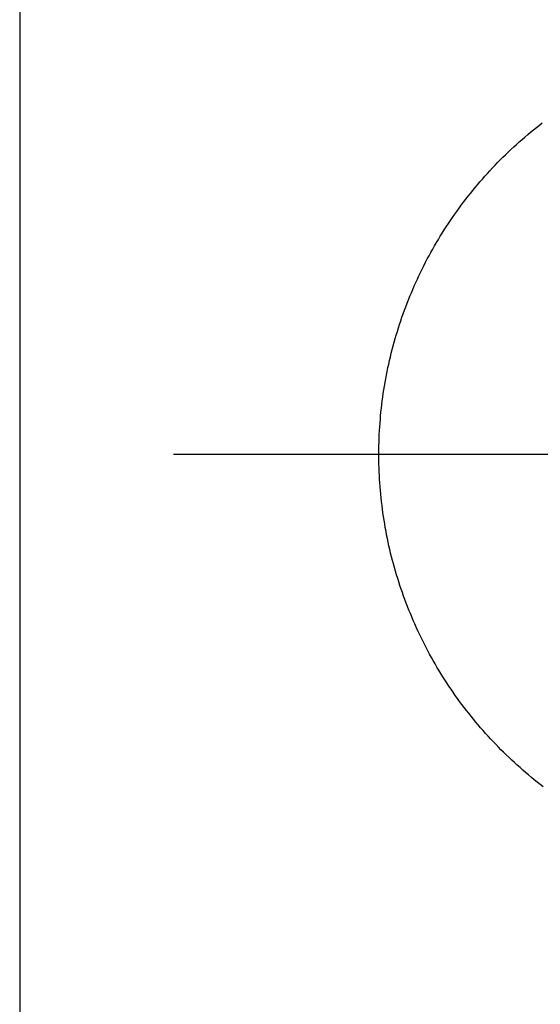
# Model space of a CAD drawing. Header units: metres. Extents: x 6502846 to 6512378, y 5892705 to 5896166.
# Tile 51 of 73: x 6504259.494 to 6504260.054, y 5895296.243 to 5895297.303. Entities that reach past the tile are written whole.
import ezdxf

# ---------------------------------------------------------------- set-up
doc = ezdxf.new("R2010")
doc.units = ezdxf.units.M
doc.header["$MEASUREMENT"] = 0
doc.layers.get('0').update_dxf_attribs({"color": 2})
doc.layers.add('A_wyposażenie_sanitarne', color=131, linetype='Continuous')

# ---------------------------------------------------------------- blocks, each defined once
blk = doc.blocks.new('umywalka')
for p, q in [((0.067, -14.402), (-13.737, -14.402)), ((13.871, -14.402), (0.067, -14.402)), ((0.07, -28.66), (0.07, -16.06)), ((-0.756, -18.347), (-0.717, -18.339)), ((-0.717, -18.339), (-0.677, -18.333)), ((-0.677, -18.333), (-0.637, -18.326)), ((-0.637, -18.326), (-0.597, -18.32)), ((-0.597, -18.32), (-0.557, -18.314)), ((-0.557, -18.314), (-0.518, -18.309)), ((-0.518, -18.309), (-0.478, -18.304)), ((-0.478, -18.304), (-0.438, -18.299)), ((-0.438, -18.299), (-0.398, -18.295)), ((-0.398, -18.295), (-0.357, -18.291)), ((-0.357, -18.291), (-0.317, -18.287)), ((-0.317, -18.287), (-0.277, -18.284)), ((-0.277, -18.284), (-0.237, -18.281)), ((-0.237, -18.281), (-0.197, -18.278)), ((-0.197, -18.278), (-0.157, -18.276)), ((-0.157, -18.276), (-0.116, -18.274)), ((-0.116, -18.274), (-0.076, -18.273)), ((-0.076, -18.273), (-0.036, -18.271)), ((-0.036, -18.271), (0.004, -18.271)), ((0.004, -18.271), (0.045, -18.27)), ((0.045, -18.27), (0.085, -18.27)), ((0.085, -18.27), (0.125, -18.27)), ((0.125, -18.27), (0.166, -18.271)), ((0.166, -18.271), (0.206, -18.272)), ((0.206, -18.272), (0.246, -18.274)), ((0.246, -18.274), (0.286, -18.275)), ((0.286, -18.275), (0.327, -18.277)), ((0.327, -18.277), (0.367, -18.28)), ((0.367, -18.28), (0.407, -18.283)), ((0.407, -18.283), (0.447, -18.286)), ((0.447, -18.286), (0.487, -18.289)), ((0.487, -18.289), (0.527, -18.293)), ((0.527, -18.293), (0.567, -18.298)), ((0.567, -18.298), (0.607, -18.302)), ((0.607, -18.302), (0.647, -18.307)), ((0.647, -18.307), (0.687, -18.313)), ((0.687, -18.313), (0.727, -18.318)), ((0.727, -18.318), (0.767, -18.324)), ((0.767, -18.324), (0.807, -18.331)), ((0.807, -18.331), (0.846, -18.338)), ((0.846, -18.338), (0.886, -18.345)), ((-1.187, -18.449), (-1.148, -18.438)), ((-1.148, -18.438), (-1.109, -18.428)), ((-1.109, -18.428), (-1.071, -18.417)), ((-1.071, -18.417), (-1.032, -18.407)), ((-1.032, -18.407), (-0.992, -18.397)), ((-0.992, -18.397), (-0.953, -18.388)), ((-0.953, -18.388), (-0.914, -18.379)), ((-0.914, -18.379), (-0.875, -18.37)), ((-0.875, -18.37), (-0.835, -18.362)), ((-0.835, -18.362), (-0.796, -18.354)), ((-0.796, -18.354), (-0.756, -18.347)), ((0.886, -18.345), (0.926, -18.352)), ((0.926, -18.352), (0.965, -18.36)), ((0.965, -18.36), (1.005, -18.368)), ((1.005, -18.368), (1.044, -18.377)), ((1.044, -18.377), (1.083, -18.386)), ((1.083, -18.386), (1.122, -18.395)), ((1.122, -18.395), (1.162, -18.404)), ((1.162, -18.404), (1.201, -18.414)), ((1.201, -18.414), (1.24, -18.425)), ((1.24, -18.425), (1.278, -18.435)), ((1.278, -18.435), (1.317, -18.446)), ((1.317, -18.446), (1.356, -18.458)), ((-1.531, -18.565), (-1.493, -18.55)), ((-1.493, -18.55), (-1.455, -18.537)), ((-1.455, -18.537), (-1.417, -18.523)), ((-1.417, -18.523), (-1.379, -18.51)), ((-1.379, -18.51), (-1.341, -18.497)), ((-1.341, -18.497), (-1.303, -18.485)), ((-1.303, -18.485), (-1.264, -18.473)), ((-1.264, -18.473), (-1.226, -18.461)), ((-1.226, -18.461), (-1.187, -18.449)), ((1.356, -18.458), (1.394, -18.469)), ((1.394, -18.469), (1.433, -18.481)), ((1.433, -18.481), (1.471, -18.494)), ((1.471, -18.494), (1.509, -18.506)), ((1.509, -18.506), (1.548, -18.519)), ((1.548, -18.519), (1.586, -18.533)), ((1.586, -18.533), (1.623, -18.547)), ((1.623, -18.547), (1.661, -18.561)), ((-1.791, -18.673), (-1.754, -18.657)), ((-1.754, -18.657), (-1.717, -18.64)), ((-1.717, -18.64), (-1.68, -18.625)), ((-1.68, -18.625), (-1.643, -18.609)), ((-1.643, -18.609), (-1.606, -18.594)), ((-1.606, -18.594), (-1.568, -18.579)), ((-1.568, -18.579), (-1.531, -18.565)), ((1.661, -18.561), (1.699, -18.575)), ((1.699, -18.575), (1.736, -18.59)), ((1.736, -18.59), (1.774, -18.605)), ((1.774, -18.605), (1.811, -18.62)), ((1.811, -18.62), (1.848, -18.636)), ((1.848, -18.636), (1.885, -18.652)), ((1.885, -18.652), (1.922, -18.668)), ((-2.008, -18.779), (-1.972, -18.76)), ((-1.972, -18.76), (-1.936, -18.742)), ((-1.936, -18.742), (-1.9, -18.725)), ((-1.9, -18.725), (-1.864, -18.707)), ((-1.864, -18.707), (-1.828, -18.69)), ((-1.828, -18.69), (-1.791, -18.673)), ((1.922, -18.668), (1.958, -18.685)), ((1.958, -18.685), (1.995, -18.702)), ((1.995, -18.702), (2.031, -18.72)), ((2.031, -18.72), (2.067, -18.737)), ((2.067, -18.737), (2.103, -18.755)), ((2.103, -18.755), (2.139, -18.774)), ((-2.185, -18.876), (-2.15, -18.856)), ((-2.15, -18.856), (-2.115, -18.836)), ((-2.115, -18.836), (-2.079, -18.817)), ((-2.079, -18.817), (-2.044, -18.798)), ((-2.044, -18.798), (-2.008, -18.779)), ((2.139, -18.774), (2.175, -18.792)), ((2.175, -18.792), (2.21, -18.811)), ((2.21, -18.811), (2.246, -18.831)), ((2.246, -18.831), (2.281, -18.85)), ((2.281, -18.85), (2.316, -18.87)), ((2.316, -18.87), (2.351, -18.891)), ((-2.357, -18.981), (-2.323, -18.959)), ((-2.323, -18.959), (-2.288, -18.938)), ((-2.288, -18.938), (-2.254, -18.917)), ((-2.254, -18.917), (-2.219, -18.896)), ((-2.219, -18.896), (-2.185, -18.876)), ((2.351, -18.891), (2.385, -18.911)), ((2.385, -18.911), (2.42, -18.932)), ((2.42, -18.932), (2.454, -18.953)), ((2.454, -18.953), (2.488, -18.975)), ((2.488, -18.975), (2.522, -18.996)), ((-2.524, -19.093), (-2.491, -19.07)), ((-2.491, -19.07), (-2.458, -19.047)), ((-2.458, -19.047), (-2.424, -19.025)), ((-2.424, -19.025), (-2.39, -19.003)), ((-2.39, -19.003), (-2.357, -18.981)), ((2.522, -18.996), (2.556, -19.019)), ((2.556, -19.019), (2.589, -19.041)), ((2.589, -19.041), (2.622, -19.064)), ((2.622, -19.064), (2.656, -19.087)), ((-2.686, -19.213), (-2.654, -19.188)), ((-2.654, -19.188), (-2.622, -19.164)), ((-2.622, -19.164), (-2.589, -19.14)), ((-2.589, -19.14), (-2.557, -19.116)), ((-2.557, -19.116), (-2.524, -19.093)), ((2.656, -19.087), (2.688, -19.11)), ((2.688, -19.11), (2.721, -19.134)), ((2.721, -19.134), (2.754, -19.157)), ((2.754, -19.157), (2.786, -19.182)), ((2.786, -19.182), (2.818, -19.206)), ((-2.811, -19.314), (-2.78, -19.288)), ((-2.78, -19.288), (-2.749, -19.263)), ((-2.749, -19.263), (-2.717, -19.238)), ((-2.717, -19.238), (-2.686, -19.213)), ((2.818, -19.206), (2.85, -19.231)), ((2.85, -19.231), (2.881, -19.256)), ((2.881, -19.256), (2.912, -19.281)), ((2.912, -19.281), (2.944, -19.307)), ((-2.933, -19.419), (-2.903, -19.392)), ((-2.903, -19.392), (-2.873, -19.366)), ((-2.873, -19.366), (-2.842, -19.34)), ((-2.842, -19.34), (-2.811, -19.314)), ((2.944, -19.307), (2.974, -19.332)), ((2.974, -19.332), (3.005, -19.359)), ((3.005, -19.359), (3.036, -19.385)), ((3.036, -19.385), (3.066, -19.412)), ((-3.051, -19.529), (-3.022, -19.501)), ((-3.022, -19.501), (-2.993, -19.473)), ((-2.993, -19.473), (-2.963, -19.446)), ((-2.963, -19.446), (-2.933, -19.419)), ((3.066, -19.412), (3.096, -19.439)), ((3.096, -19.439), (3.125, -19.466)), ((3.125, -19.466), (3.155, -19.493)), ((3.155, -19.493), (3.184, -19.521)), ((-3.165, -19.642), (-3.137, -19.614)), ((-3.137, -19.614), (-3.109, -19.585)), ((-3.109, -19.585), (-3.08, -19.557)), ((-3.08, -19.557), (-3.051, -19.529)), ((3.184, -19.521), (3.213, -19.549)), ((3.213, -19.549), (3.242, -19.577)), ((3.242, -19.577), (3.27, -19.606)), ((3.27, -19.606), (3.298, -19.635)), ((-3.248, -19.73), (-3.221, -19.701)), ((-3.221, -19.701), (-3.193, -19.672)), ((-3.193, -19.672), (-3.165, -19.642)), ((3.298, -19.635), (3.326, -19.664)), ((3.326, -19.664), (3.354, -19.693)), ((3.354, -19.693), (3.381, -19.722)), ((-3.355, -19.851), (-3.329, -19.821)), ((-3.329, -19.821), (-3.302, -19.79)), ((-3.302, -19.79), (-3.275, -19.76)), ((-3.275, -19.76), (-3.248, -19.73)), ((3.381, -19.722), (3.409, -19.752)), ((3.409, -19.752), (3.435, -19.782)), ((3.435, -19.782), (3.462, -19.812)), ((3.462, -19.812), (3.488, -19.843)), ((-3.432, -19.944), (-3.407, -19.913)), ((-3.407, -19.913), (-3.381, -19.882)), ((-3.381, -19.882), (-3.355, -19.851)), ((3.488, -19.843), (3.514, -19.874)), ((3.514, -19.874), (3.54, -19.904)), ((3.54, -19.904), (3.566, -19.936)), ((-3.507, -20.039), (-3.482, -20.007)), ((-3.482, -20.007), (-3.457, -19.976)), ((-3.457, -19.976), (-3.432, -19.944)), ((3.566, -19.936), (3.591, -19.967)), ((3.591, -19.967), (3.616, -19.999)), ((3.616, -19.999), (3.641, -20.03))]:
    blk.add_line(p, q)

msp = doc.modelspace()

# ---------------------------------------------------------------- block references
at = {"layer": 'A_wyposażenie_sanitarne', "xscale": 0.1, "yscale": 0.1, "zscale": 0.1, "rotation": 90}
msp.add_blockref('umywalka', (6504258.0536, 5895296.8279), dxfattribs=at)

doc.saveas('drawing.dxf')
